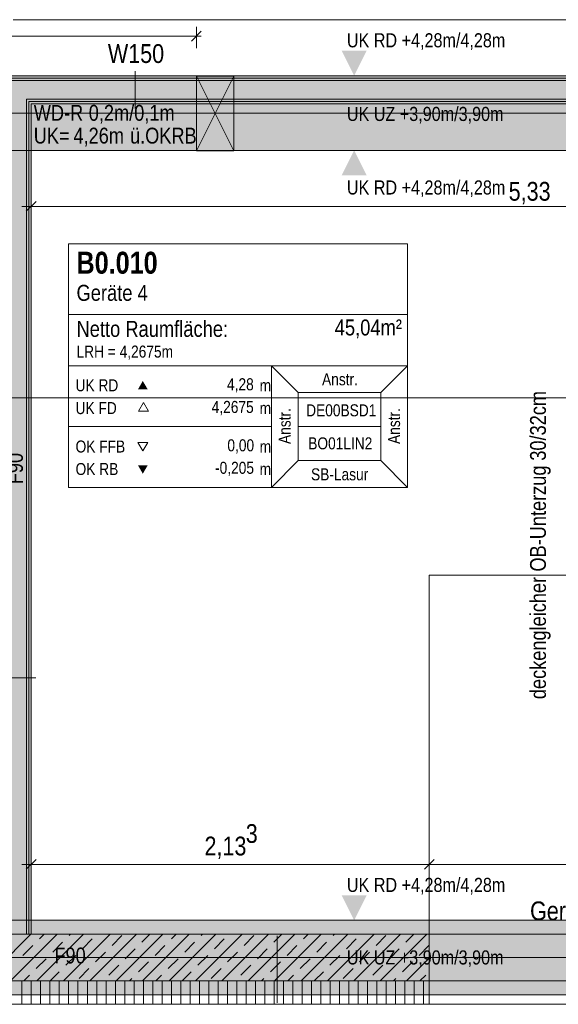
# Model space of a CAD drawing. Extents: x -720 to 300, y 62 to 1162.
# Tile 105 of 256: x -265 to -207, y 770 to 875. Entities that reach past the tile are written whole.
import ezdxf
from ezdxf.lldxf.tags import DXFTag

# ---------------------------------------------------------------- set-up
doc = ezdxf.new("R2010")
doc.units = 0
doc.layers.get('0').update_dxf_attribs({"lineweight": 13})
for name, color, linetype, lineweight, true_color in [('00 -Bauelemente -Dämmung innen', 7, 'Continuous', 9, 0xff7fe6), ('00 -Bauelemente -Gipskarton', 7, 'Continuous', 9, 0xff7fe6), ('00_Beschriftung UZ', 3, 'Continuous', 35, 0x00ff00), ('30 -34 Innenwände- 1 tragend', 7, 'Continuous', 13, 0xdd0806), ('30 -34 Innenwände- 11 Durchbruch', 4, 'Continuous', 9, 0x00ffff), ('30 -34 Innenwände- 2 nichttragend', 7, 'Continuous', 18, 0xff7fe6), ('30 -34 Innenwände- 4 Türen_Fenster', 7, 'Continuous', 15, 0x9955ff), ('30 -35 Decken- 1 Konstruktion-Träger- Stahlbeton', 7, 'Continuous', 13, 0x33aa00), ('70 -72 Beschriftung- 1 Beschriftung allgemein', 7, 'Continuous', 9, 0xff6633), ('70 -75 Raumstempel- 1 Raumstempel', 7, 'Continuous', 25, 0xff6600), ('70 -76 Bemaßung- 2 Allgemein', 9, 'Continuous', 5, 0x808080), ('iwb_Schraffur_F90_feuerbestaendig', 1, 'Continuous', 13, 0xff0000), ('iwb_Schraffur_Unterzug', 7, 'Continuous', 5, 0xffffcc), ('iwb_Sichtbeton', 2, 'Continuous', 50, 0xffff00), ('iwb_Sichtbeton-Shading', 2, 'Continuous', 50, 0xffff00)]:
    doc.layers.add(name, color=color, linetype=linetype, lineweight=lineweight, true_color=true_color)
for name, color, linetype, lineweight in [('70 -71 Achsen- 1 Gebäudeachsen', 7, 'STRICHPUNKT2-A06G93UB8I', 18), ('70 -73 Bauteildarst.- 2 verdeckt 0.15', 7, 'fein_strichliert-A06G93UC8I', 15), ('70 -75 Raumstempel- 3 Wandstempel', 7, 'Continuous', 50), ('Keine', 7, 'Continuous', 9)]:
    doc.layers.add(name, color=color, linetype=linetype, lineweight=lineweight)
doc.styles.get("Standard").update_dxf_attribs({"font": 'ARIALN.TTF'})
tags = doc.linetypes.add('fein_strichliert-A06G93UC8I', pattern=[4, 1, -2, 1]).pattern_tags.tags
tags[8:9] = [DXFTag(74, 4), DXFTag(75, 0), DXFTag(340, '0'), DXFTag(46, 0.0), DXFTag(50, 0.0), DXFTag(44, 0.0), DXFTag(45, 0.0)]
tags[6:7] = [DXFTag(74, 4), DXFTag(75, 0), DXFTag(340, '0'), DXFTag(46, 0.0), DXFTag(50, 0.0), DXFTag(44, 0.0), DXFTag(45, 0.0)]
tags[4:5] = [DXFTag(74, 4), DXFTag(75, 0), DXFTag(340, '0'), DXFTag(46, 0.0), DXFTag(50, 0.0), DXFTag(44, 0.0), DXFTag(45, 0.0)]
tags = doc.linetypes.add('STRICHPUNKT2-A06G93UB8I', pattern=[12.7, 6.35, -3.175, 0, -3.175]).pattern_tags.tags
tags[10:11] = [DXFTag(74, 4), DXFTag(75, 0), DXFTag(340, '0'), DXFTag(46, 0.0), DXFTag(50, 0.0), DXFTag(44, 0.0), DXFTag(45, 0.0)]
tags[8:9] = [DXFTag(74, 4), DXFTag(75, 0), DXFTag(340, '0'), DXFTag(46, 0.0), DXFTag(50, 0.0), DXFTag(44, 0.0), DXFTag(45, 0.0)]
tags[6:7] = [DXFTag(74, 4), DXFTag(75, 0), DXFTag(340, '0'), DXFTag(46, 0.0), DXFTag(50, 0.0), DXFTag(44, 0.0), DXFTag(45, 0.0)]
tags[4:5] = [DXFTag(74, 4), DXFTag(75, 0), DXFTag(340, '0'), DXFTag(46, 0.0), DXFTag(50, 0.0), DXFTag(44, 0.0), DXFTag(45, 0.0)]

# ---------------------------------------------------------------- blocks, each defined once
blk = doc.blocks.new('Shading-A06G93SP8I', base_point=(-566.8, 777.11))
at = {"layer": 'iwb_Sichtbeton-Shading', "color": 51, "true_color": 0xffff7f}
blk.add_solid([(-220.8, 777.71), (-220.8, 777.11), (-263.45, 777.71), (-263.45, 777.11)], dxfattribs=at)
blk = doc.blocks.new('Referenz-A06G93UD8I')
at = {"layer": '00 -Bauelemente -Dämmung innen', "color": 0, "linetype": 'Continuous', "lineweight": -2, "ltscale": 0.13}
for p, q in [((-156.85, 868.91), (-265.95, 868.91)), ((-263.95, 777.41), (-263.95, 866.91)), ((-156.85, 866.91), (-263.95, 866.91))]:
    blk.add_line(p, q, dxfattribs=at)
at = {"layer": '00 -Bauelemente -Gipskarton', "color": 0, "linetype": 'Continuous', "lineweight": -2, "ltscale": 0.13}
for p, q in [((-156.85, 869.41), (-266.45, 869.41)), ((-156.85, 869.16), (-266.2, 869.16)), ((-156.85, 868.91), (-265.95, 868.91)), ((-156.85, 866.91), (-263.95, 866.91)), ((-263.95, 777.41), (-263.95, 866.91)), ((-263.7, 777.41), (-263.7, 866.66)), ((-156.85, 866.66), (-263.7, 866.66)), ((-263.45, 777.41), (-263.45, 866.41)), ((-156.85, 866.41), (-263.45, 866.41))]:
    blk.add_line(p, q, dxfattribs=at)
at = {"layer": '00_Beschriftung UZ', "color": 0, "linetype": 'Continuous', "lineweight": -2, "ltscale": 0.13}
for points in [[(-230.18, 872.08), (-228.85, 869.41), (-227.51, 872.08)], [(-230.18, 866.74), (-228.85, 869.41), (-227.51, 866.74)], [(-230.18, 864.08), (-228.85, 861.41), (-227.51, 864.08)], [(-230.18, 858.74), (-228.85, 861.41), (-227.51, 858.74)], [(-230.18, 781.58), (-228.85, 778.91), (-227.51, 781.58)], [(-230.18, 776.24), (-228.85, 778.91), (-227.51, 776.24)]]:
    blk.add_solid(points, dxfattribs=at)
at = {"layer": '30 -34 Innenwände- 1 tragend', "color": 0, "lineweight": -2}
for p, q in [((-272.15, 777.41), (-220.8, 777.41)), ((-268.48, 772.41), (-263.48, 777.41)), ((-265.65, 772.41), (-260.65, 777.41)), ((-262.83, 772.41), (-257.83, 777.41)), ((-262.56, 776.92), (-262.07, 777.41)), ((-261.14, 775.51), (-260.08, 776.57)), ((-260, 772.41), (-255, 777.41)), ((-259.38, 777.28), (-259.24, 777.41)), ((-257.96, 775.86), (-256.9, 776.92)), ((-257.17, 772.41), (-252.17, 777.41)), ((-254.78, 776.21), (-253.72, 777.28)), ((-254.34, 772.41), (-249.34, 777.41)), ((-251.6, 776.57), (-250.75, 777.41)), ((-251.51, 772.41), (-246.51, 777.41)), ((-248.68, 772.41), (-243.68, 777.41)), ((-248.42, 776.92), (-247.93, 777.41)), ((-247, 775.51), (-245.94, 776.57)), ((-245.86, 772.41), (-240.86, 777.41)), ((-245.23, 777.28), (-245.1, 777.41)), ((-243.82, 775.86), (-242.76, 776.92)), ((-243.03, 772.41), (-238.03, 777.41)), ((-240.64, 776.21), (-239.58, 777.28)), ((-240.2, 772.41), (-235.2, 777.41)), ((-237.46, 776.57), (-236.61, 777.41)), ((-237.37, 772.41), (-232.37, 777.41)), ((-234.54, 772.41), (-229.54, 777.41)), ((-234.27, 776.92), (-233.78, 777.41)), ((-232.86, 775.51), (-231.8, 776.57)), ((-231.71, 772.41), (-226.71, 777.41)), ((-231.09, 777.28), (-230.96, 777.41)), ((-229.68, 775.86), (-228.62, 776.92)), ((-228.88, 772.41), (-223.88, 777.41)), ((-226.5, 776.21), (-225.44, 777.28)), ((-226.06, 772.41), (-221.06, 777.41)), ((-223.31, 776.57), (-222.47, 777.41)), ((-264.33, 775.15), (-263.27, 776.21)), ((-256.55, 774.45), (-255.49, 775.51)), ((-253.37, 774.8), (-252.31, 775.86)), ((-250.18, 775.15), (-249.12, 776.21)), ((-242.41, 774.45), (-241.35, 775.51)), ((-239.22, 774.8), (-238.16, 775.86)), ((-236.04, 775.15), (-234.98, 776.21)), ((-228.26, 774.45), (-227.2, 775.51)), ((-225.08, 774.8), (-224.02, 775.86)), ((-221.9, 775.15), (-220.84, 776.21)), ((-262.91, 773.74), (-261.85, 774.8)), ((-259.73, 774.09), (-258.67, 775.15)), ((-251.95, 773.39), (-250.89, 774.45)), ((-248.77, 773.74), (-247.71, 774.8)), ((-245.59, 774.09), (-244.53, 775.15)), ((-237.81, 773.39), (-236.75, 774.45)), ((-234.63, 773.74), (-233.57, 774.8)), ((-231.45, 774.09), (-230.39, 775.15)), ((-223.67, 773.39), (-222.61, 774.45)), ((-223.23, 772.41), (-220.8, 774.84)), ((-261.41, 772.41), (-260.44, 773.39)), ((-258.32, 772.68), (-257.26, 773.74)), ((-255.13, 773.03), (-254.07, 774.09)), ((-247.27, 772.41), (-246.3, 773.39)), ((-244.17, 772.68), (-243.11, 773.74)), ((-240.99, 773.03), (-239.93, 774.09)), ((-233.13, 772.41), (-232.15, 773.39)), ((-230.03, 772.68), (-228.97, 773.74)), ((-226.85, 773.03), (-225.79, 774.09)), ((-272.15, 772.41), (-220.8, 772.41)), ((-264.24, 772.41), (-263.62, 773.03)), ((-252.93, 772.41), (-252.66, 772.68)), ((-250.1, 772.41), (-249.48, 773.03)), ((-238.78, 772.41), (-238.52, 772.68)), ((-235.96, 772.41), (-235.33, 773.03)), ((-224.64, 772.41), (-224.37, 772.68)), ((-221.81, 772.41), (-221.19, 773.03))]:
    blk.add_line(p, q, dxfattribs=at)
at = {"layer": '30 -34 Innenwände- 1 tragend', "color": 0, "linetype": 'Continuous', "lineweight": -2, "ltscale": 0.13}
for p, q in [((-263.45, 777.41), (-220.8, 777.41)), ((-272.15, 769.91), (-220.8, 769.91))]:
    blk.add_line(p, q, dxfattribs=at)
at = {"layer": '30 -34 Innenwände- 11 Durchbruch', "color": 0, "linetype": 'Continuous', "lineweight": -2, "ltscale": 0.13}
for p, q in [((-245.75, 869.36), (-241.75, 869.36)), ((-241.75, 869.36), (-245.75, 861.36)), ((-241.75, 861.36), (-245.75, 869.36)), ((-245.75, 861.36), (-245.75, 869.36)), ((-245.75, 869.36), (-241.75, 861.36)), ((-241.75, 869.36), (-245.75, 861.36)), ((-241.75, 861.36), (-241.75, 869.36)), ((-245.75, 861.36), (-241.75, 861.36))]:
    blk.add_line(p, q, dxfattribs=at)
at = {"layer": '30 -34 Innenwände- 11 Durchbruch', "color": 0, "lineweight": -2}
for points in [[(-245.75, 861.36), (-245.75, 869.36), (-243.75, 865.36)], [(-241.75, 861.36), (-243.75, 865.36), (-241.75, 869.36)]]:
    blk.add_solid(points, dxfattribs=at)
at = {"layer": '30 -34 Innenwände- 2 nichttragend', "color": 0, "linetype": 'Continuous', "lineweight": -2, "ltscale": 0.13}
for p, q in [((-156.85, 869.41), (-266.45, 869.41)), ((-263.45, 777.41), (-263.45, 866.41)), ((-156.85, 866.41), (-263.45, 866.41))]:
    blk.add_line(p, q, dxfattribs=at)
at = {"layer": '30 -34 Innenwände- 2 nichttragend', "color": 0, "lineweight": -2}
for p, q in [((-272.15, 772.41), (-220.8, 772.41)), ((-264.43, 769.91), (-264.43, 772.41)), ((-263.43, 769.91), (-263.43, 772.41)), ((-262.43, 769.91), (-262.43, 772.41)), ((-261.43, 769.91), (-261.43, 772.41)), ((-260.43, 769.91), (-260.43, 772.41)), ((-259.43, 769.91), (-259.43, 772.41)), ((-258.43, 769.91), (-258.43, 772.41)), ((-257.43, 769.91), (-257.43, 772.41)), ((-256.43, 769.91), (-256.43, 772.41)), ((-255.43, 769.91), (-255.43, 772.41)), ((-254.43, 769.91), (-254.43, 772.41)), ((-253.43, 769.91), (-253.43, 772.41)), ((-252.43, 769.91), (-252.43, 772.41)), ((-251.43, 769.91), (-251.43, 772.41)), ((-250.43, 769.91), (-250.43, 772.41)), ((-249.43, 769.91), (-249.43, 772.41)), ((-248.43, 769.91), (-248.43, 772.41)), ((-247.43, 769.91), (-247.43, 772.41)), ((-246.43, 769.91), (-246.43, 772.41)), ((-245.43, 769.91), (-245.43, 772.41)), ((-244.43, 769.91), (-244.43, 772.41)), ((-243.43, 769.91), (-243.43, 772.41)), ((-242.43, 769.91), (-242.43, 772.41)), ((-241.43, 769.91), (-241.43, 772.41)), ((-240.43, 769.91), (-240.43, 772.41)), ((-239.43, 769.91), (-239.43, 772.41)), ((-238.43, 769.91), (-238.43, 772.41)), ((-237.43, 769.91), (-237.43, 772.41)), ((-236.43, 769.91), (-236.43, 772.41)), ((-235.43, 769.91), (-235.43, 772.41)), ((-234.43, 769.91), (-234.43, 772.41)), ((-233.43, 769.91), (-233.43, 772.41)), ((-232.43, 769.91), (-232.43, 772.41)), ((-231.43, 769.91), (-231.43, 772.41)), ((-230.43, 769.91), (-230.43, 772.41)), ((-229.43, 769.91), (-229.43, 772.41)), ((-228.43, 769.91), (-228.43, 772.41)), ((-227.43, 769.91), (-227.43, 772.41)), ((-226.43, 769.91), (-226.43, 772.41)), ((-225.43, 769.91), (-225.43, 772.41)), ((-224.43, 769.91), (-224.43, 772.41)), ((-223.43, 769.91), (-223.43, 772.41)), ((-222.43, 769.91), (-222.43, 772.41)), ((-221.43, 769.91), (-221.43, 772.41)), ((-272.15, 769.91), (-220.8, 769.91))]:
    blk.add_line(p, q, dxfattribs=at)
at = {"layer": '30 -34 Innenwände- 4 Türen_Fenster', "color": 0, "linetype": 'Continuous', "lineweight": -2, "ltscale": 0.13}
for p, q in [((-220.8, 769.91), (-220.8, 777.41)), ((-220.8, 777.41), (-180.8, 777.41)), ((-220.8, 777.41), (-180.8, 777.41)), ((-220.8, 772.41), (-180.8, 772.41)), ((-220.8, 772.41), (-180.8, 772.41)), ((-180.8, 769.91), (-220.8, 769.91)), ((-220.8, 769.91), (-180.8, 769.91))]:
    blk.add_line(p, q, dxfattribs=at)
at = {"layer": '30 -35 Decken- 1 Konstruktion-Träger- Stahlbeton', "color": 0, "linetype": 'fein_strichliert-A06G93UC8I', "lineweight": -2, "ltscale": 0.13}
for p, q in [((-611.35, 869.41), (76.46, 869.41)), ((-611.35, 861.41), (76.46, 861.41)), ((-604.85, 778.91), (76.46, 778.91)), ((-604.85, 770.91), (76.46, 770.91))]:
    blk.add_line(p, q, dxfattribs=at)
at = {"layer": '70 -71 Achsen- 1 Gebäudeachsen', "color": 0, "linetype": 'STRICHPUNKT2-A06G93UB8I', "lineweight": -2, "ltscale": 0.13}
for p, q in [((-682.36, 865.41), (76.46, 865.41)), ((-682.36, 834.91), (76.46, 834.91)), ((-682.36, 774.91), (76.46, 774.91))]:
    blk.add_line(p, q, dxfattribs=at)
at = {"layer": '70 -73 Bauteildarst.- 2 verdeckt 0.15', "color": 0, "linetype": 'fein_strichliert-A06G93UC8I', "lineweight": -2, "ltscale": 0.13}
for p, q in [((-180.8, 815.91), (-220.8, 815.91)), ((-220.8, 815.91), (-220.8, 777.41))]:
    blk.add_line(p, q, dxfattribs=at)
at = {"layer": '70 -75 Raumstempel- 1 Raumstempel', "color": 0, "lineweight": -2}
for p, q in [((-259.45, 851.41), (-259.45, 825.27)), ((-223.13, 851.41), (-259.45, 851.41)), ((-223.13, 825.27), (-223.13, 851.41)), ((-223.13, 843.82), (-259.45, 843.82)), ((-259.45, 838.34), (-237.72, 838.34)), ((-234.84, 835.45), (-237.72, 838.34)), ((-223.13, 838.34), (-237.72, 838.34)), ((-237.72, 838.34), (-237.72, 825.27)), ((-226.01, 835.45), (-223.13, 838.34)), ((-234.84, 828.17), (-234.84, 835.45)), ((-234.84, 835.45), (-226.01, 835.45)), ((-226.01, 828.17), (-226.01, 835.45)), ((-251.42, 834.38), (-251.94, 833.48)), ((-251.94, 833.48), (-250.89, 833.48)), ((-250.89, 833.48), (-251.42, 834.38)), ((-259.45, 831.81), (-237.72, 831.81)), ((-226.01, 831.81), (-234.84, 831.81)), ((-251.49, 829.2), (-252.01, 830.11)), ((-252.01, 830.11), (-250.96, 830.11)), ((-250.96, 830.11), (-251.49, 829.2)), ((-234.84, 828.17), (-237.72, 825.27)), ((-234.84, 828.17), (-226.01, 828.17)), ((-226.01, 828.17), (-223.13, 825.27)), ((-223.13, 825.27), (-259.45, 825.27))]:
    blk.add_line(p, q, dxfattribs=at)
for points in [[(-250.96, 835.8), (-251.49, 836.7), (-252.01, 835.8)], [(-250.96, 827.67), (-251.49, 826.76), (-252.01, 827.67)]]:
    blk.add_solid(points, dxfattribs=at)
at = {"layer": '70 -75 Raumstempel- 3 Wandstempel', "color": 0, "linetype": 'Continuous', "lineweight": -2, "ltscale": 0.13}
for p, q in [((-252.29, 869.91), (-252.29, 865.91)), ((-266.95, 804.91), (-262.95, 804.91))]:
    blk.add_line(p, q, dxfattribs=at)
at = {"layer": '70 -76 Bemaßung- 2 Allgemein', "color": 0, "linetype": 'Continuous', "lineweight": -2, "ltscale": 0.13}
for p, q in [((2.09, 875.41), (-265.39, 875.41)), ((-245.75, 872.36), (-245.75, 874.65)), ((-246.81, 873.65), (-299.79, 873.65)), ((-245.25, 873.65), (-246.81, 873.65)), ((-245.22, 874.18), (-246.28, 873.12)), ((-263.45, 857.91), (-263.45, 854.41)), ((-263.98, 854.88), (-262.92, 855.94)), ((-264.45, 855.41), (-262.39, 855.41)), ((-157.91, 855.41), (-262.39, 855.41)), ((-263.98, 784.38), (-262.92, 785.44)), ((-263.45, 782.41), (-263.45, 785.91)), ((-220.27, 785.44), (-221.33, 784.38)), ((-221.33, 784.38), (-220.27, 785.44)), ((-220.8, 782.41), (-220.8, 785.91)), ((-220.8, 782.41), (-220.8, 785.91)), ((-264.45, 784.91), (-262.39, 784.91)), ((-221.86, 784.91), (-262.39, 784.91)), ((-219.8, 784.91), (-221.86, 784.91)), ((-221.8, 784.91), (-219.74, 784.91)), ((-181.86, 784.91), (-219.74, 784.91))]:
    blk.add_line(p, q, dxfattribs=at)
at = {"layer": 'Keine', "color": 0, "lineweight": -2}
blk.add_line((-237.08, 770.08), (-237.08, 777.25), dxfattribs=at)
at = {"layer": '00_Beschriftung UZ', "color": 0, "linetype": 'ByBlock', "lineweight": -2, "ltscale": 0.13, "char_height": 1.5103, "attachment_point": 1}
for s, insert in [('{\\fArial Narrow;UK RD +4,28m/4,28m}', (-229.63, 873.96)), ('{\\fArial Narrow;UK UZ +3,90m/3,90m}', (-229.63, 866.07)), ('{\\fArial Narrow;UK RD +4,28m/4,28m}', (-229.63, 858.19)), ('{\\fArial Narrow;UK RD +4,28m/4,28m}', (-229.63, 783.46)), ('{\\fArial Narrow;UK UZ +3,90m/3,90m}', (-229.63, 775.69))]:
    blk.add_mtext(s, dxfattribs=dict(at, insert=insert))
at = {"layer": '30 -34 Innenwände- 11 Durchbruch', "color": 0, "linetype": 'Continuous', "lineweight": -2, "ltscale": 0.13, "char_height": 1.7, "attachment_point": 1}
for s, insert in [('{\\fArial Narrow;WD-R}', (-263.17, 866.28)), ('{\\fArial Narrow;0,2m/0,1m}', (-257.28, 866.28)), ('{\\fArial Narrow;UK=}', (-263.17, 863.84)), ('{\\fArial Narrow;4,26m}', (-258.92, 863.84)), ('{\\fArial Narrow;ü.OKRB}', (-252.86, 863.84))]:
    blk.add_mtext(s, dxfattribs=dict(at, insert=insert))
at = {"layer": '70 -72 Beschriftung- 1 Beschriftung allgemein', "color": 0, "linetype": 'Continuous', "lineweight": -2, "ltscale": 0.13, "char_height": 1.7, "attachment_point": 1, "rotation": 90}
for s, insert in [('{\\fArial Narrow;30/32cm}', (-210.01, 828.16)), ('{\\fArial Narrow;OB-Unterzug}', (-210.01, 816.28)), ('{\\fArial Narrow;deckengleicher}', (-210.01, 802.61))]:
    blk.add_mtext(s, dxfattribs=dict(at, insert=insert))
at = {"layer": '70 -72 Beschriftung- 1 Beschriftung allgemein', "color": 0, "linetype": 'Continuous', "lineweight": -2, "ltscale": 0.13, "insert": (-210.01, 780.93), "char_height": 2.0138, "attachment_point": 1}
blk.add_mtext('{\\fArial Narrow;Geräteraumtor}', dxfattribs=at)
at = {"layer": '70 -75 Raumstempel- 1 Raumstempel', "color": 0, "linetype": 'Continuous', "lineweight": -2, "ltscale": 0.13, "attachment_point": 1}
for s, insert, char_height, rotation in [('{\\fArial Narrow|b1|i0;B0.010}', (-258.59, 850.55), 2.3536, 0), ('{\\fArial Narrow;Geräte 4}', (-258.59, 847), 1.7117, 0), ('{\\fArial Narrow;Netto Raumfläche:}', (-258.59, 843.14), 1.7117, 0), ('{\\fArial Narrow;45,04m²}', (-230.93, 843.29), 1.7117, 0), ('{\\fArial Narrow;LRH = 4,2675m}', (-258.59, 840.49), 1.2838, 0), ('{\\fArial Narrow;UK RD}', (-258.69, 836.88), 1.2838, 0), ('{\\fArial Narrow;4,28}', (-242.47, 836.99), 1.2838, 0), ('{\\fArial Narrow;Anstr.}', (-232.29, 837.52), 1.2838, 0), ('{\\fArial Narrow;m}', (-238.97, 836.87), 1.2838, 0), ('{\\fArial Narrow;4,2675}', (-244.11, 834.56), 1.2838, 0), ('{\\fArial Narrow;Anstr.}', (-236.94, 829.95), 1.2838, 90), ('{\\fArial Narrow;Anstr.}', (-225.22, 829.95), 1.2838, 90), ('{\\fArial Narrow;UK FD}', (-258.69, 834.44), 1.2838, 0), ('{\\fArial Narrow;m}', (-238.97, 834.43), 1.2838, 0), ('{\\fArial Narrow;DE00BSD1}', (-233.99, 834.2), 1.2838, 0), ('{\\fArial Narrow;OK FFB}', (-258.69, 830.32), 1.2838, 0), ('{\\fArial Narrow;0,00}', (-242.43, 830.45), 1.2838, 0), ('{\\fArial Narrow;BO01LIN2}', (-233.77, 830.66), 1.2838, 0), ('{\\fArial Narrow;m}', (-238.97, 830.32), 1.2838, 0), ('{\\fArial Narrow;OK RB}', (-258.69, 827.91), 1.2838, 0), ('{\\fArial Narrow;-0,205}', (-243.75, 828.04), 1.2838, 0), ('{\\fArial Narrow;m}', (-238.97, 827.91), 1.2838, 0), ('{\\fArial Narrow;SB-Lasur}', (-233.47, 827.34), 1.2838, 0)]:
    blk.add_mtext(s, dxfattribs=dict(at, insert=insert, char_height=char_height, rotation=rotation))
at = {"layer": '70 -75 Raumstempel- 3 Wandstempel', "color": 0, "linetype": 'Continuous', "lineweight": -2, "ltscale": 0.13, "attachment_point": 1}
for s, insert, char_height in [('{\\fArial Narrow;W150}', (-255.23, 872.79), 2.0138), ('{\\fArial Narrow;F90}', (-260.96, 775.99), 1.7)]:
    blk.add_mtext(s, dxfattribs=dict(at, insert=insert, char_height=char_height))
at = {"layer": '70 -75 Raumstempel- 3 Wandstempel', "color": 0, "linetype": 'Continuous', "lineweight": -2, "ltscale": 0.13, "insert": (-266.03, 825.64), "char_height": 1.7, "attachment_point": 1, "rotation": 90}
blk.add_mtext('{\\fArial Narrow;F90}', dxfattribs=at)
at = {"layer": '70 -76 Bemaßung- 2 Allgemein', "color": 0, "linetype": 'Continuous', "lineweight": -2, "ltscale": 0.13, "char_height": 2.0138, "attachment_point": 1}
for s, insert in [('{\\fArial Narrow;5,33}', (-212.3, 858.03)), ('{\\fArial Narrow;3}', (-240.46, 789.22)), ('{\\fArial Narrow;2,13}', (-244.88, 787.88))]:
    blk.add_mtext(s, dxfattribs=dict(at, insert=insert))
blk = doc.blocks.new('Referenz-A06G93UF8I')
at = {"layer": 'iwb_Schraffur_F90_feuerbestaendig', "linetype": 'Continuous', "ltscale": 0.13}
blk.add_hatch(color=256, dxfattribs=at).paths.add_polyline_path([(-266.5, 869.41), (3.15, 869.41), (3.15, 777.41), (8.85, 777.41), (8.85, 772.41), (0.15, 772.41), (0.15, 866.41), (-263.5, 866.41), (-263.5, 772.41), (-272.15, 772.41), (-272.15, 777.41), (-266.5, 777.41)])
at = {"layer": 'iwb_Schraffur_Unterzug', "linetype": 'Continuous', "ltscale": 0.13}
for points in [[(-606.35, 865.41), (-606.35, 869.41), (76.46, 869.41)], [(-606.35, 865.41), (76.46, 869.41), (76.46, 867.66)], [(-606.35, 865.41), (76.46, 867.66), (76.46, 863.17)], [(-606.35, 865.41), (76.46, 863.17), (76.46, 861.41)], [(-606.35, 865.41), (76.46, 861.41), (-606.35, 861.41)], [(-682.36, 778.91), (76.46, 778.91), (76.46, 776.04)], [(-682.36, 778.91), (76.46, 776.04), (-682.36, 775.17)], [(-682.36, 775.17), (76.46, 776.04), (76.46, 773.78)], [(-682.36, 775.17), (76.46, 773.78), (-682.36, 774.65)], [(-682.36, 774.65), (76.46, 773.78), (76.46, 770.91)], [(-682.36, 774.65), (76.46, 770.91), (-682.36, 770.91)]]:
    blk.add_solid(points, dxfattribs=at)
at = {"layer": 'iwb_Sichtbeton', "linetype": 'Continuous', "ltscale": 0.5}
blk.add_solid([(-220.8, 777.71), (-220.8, 777.11), (-263.45, 777.71), (-263.45, 777.11)], dxfattribs=at)

msp = doc.modelspace()

# ---------------------------------------------------------------- block references
at = {"color": 8, "lineweight": 13, "ltscale": 0.13, "true_color": 0x808080}
msp.add_blockref('Referenz-A06G93UD8I', (0, 0), dxfattribs=at)
at = {"color": 8, "lineweight": 25, "ltscale": 0.25, "true_color": 0x808080}
msp.add_blockref('Referenz-A06G93UF8I', (0, 0), dxfattribs=at)
msp.add_blockref('Shading-A06G93SP8I', (-566.8, 777.11))

doc.saveas('drawing.dxf')
